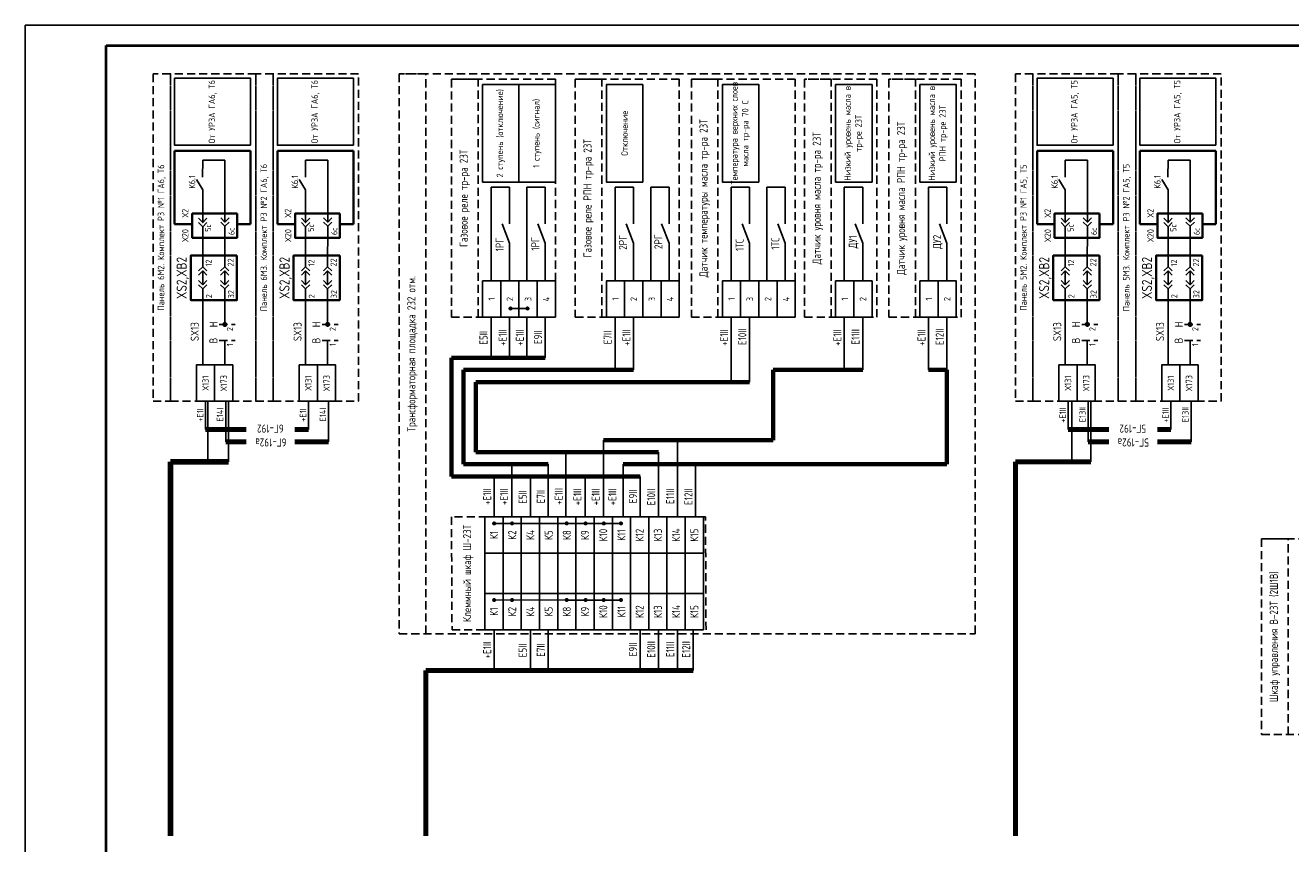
# Model space of a CAD drawing. Header units: millimetres. Extents: x 616 to 6196, y 2487 to 5711.
# Tile 17 of 46: x 2789 to 3102, y 3523 to 3725. Entities that reach past the tile are written whole.
import ezdxf
from ezdxf.enums import TextEntityAlignment as Align

# ---------------------------------------------------------------- set-up
doc = ezdxf.new("R2010")
doc.units = ezdxf.units.MM
doc.linetypes.add('JIS_02_2.0', pattern=[3, 2, -1])
doc.styles.add('SIMPLEX', font='GOST.ttf', dxfattribs={"height": 5})

msp = doc.modelspace()

# ---------------------------------------------------------------- linework, layer by layer
for p, q in [((2788.9, 3305.35), (2788.9, 3725.35)), ((2788.9, 3725.35), (3382.9, 3725.35)), ((2832.72, 3687.85), (2832.74, 3692.06)), ((2838.22, 3692.06), (2832.74, 3692.06)), ((2838.22, 3676.72), (2838.22, 3692.06)), ((2858.13, 3687.85), (2858.14, 3692.06)), ((2863.62, 3692.06), (2858.14, 3692.06)), ((2863.62, 3676.72), (2863.62, 3692.06)), ((3045.83, 3687.85), (3045.84, 3692.06)), ((3051.32, 3692.06), (3045.84, 3692.06)), ((3051.32, 3676.72), (3051.32, 3692.06)), ((3071.24, 3687.85), (3071.25, 3692.06)), ((3076.73, 3692.06), (3071.25, 3692.06)), ((3076.73, 3676.72), (3076.73, 3692.06)), ((2831.19, 3687.28), (2832.74, 3684.7)), ((2856.6, 3687.28), (2858.14, 3684.7)), ((3044.3, 3687.28), (3045.84, 3684.7)), ((3069.7, 3687.28), (3071.25, 3684.7)), ((2832.74, 3684.7), (2832.74, 3676.61)), ((2858.14, 3684.7), (2858.14, 3676.61)), ((2908.57, 3685.32), (2904.03, 3685.32)), ((2904.03, 3685.32), (2904.03, 3662.2)), ((2908.57, 3676.29), (2908.57, 3685.32)), ((2917.37, 3685.32), (2912.83, 3685.32)), ((2912.83, 3685.32), (2912.83, 3662.2)), ((2917.37, 3676.29), (2917.37, 3685.32)), ((2939.16, 3685.32), (2934.62, 3685.32)), ((2934.62, 3685.32), (2934.62, 3662.2)), ((2939.16, 3676.29), (2939.16, 3685.32)), ((2947.96, 3685.32), (2943.42, 3685.32)), ((2943.42, 3685.32), (2943.42, 3662.2)), ((2947.96, 3676.29), (2947.96, 3685.32)), ((2967.84, 3685.32), (2963.3, 3685.32)), ((2963.3, 3685.32), (2963.3, 3662.2)), ((2967.84, 3676.29), (2967.84, 3685.32)), ((2976.64, 3685.32), (2972.09, 3685.32)), ((2972.09, 3685.32), (2972.09, 3662.2)), ((2976.64, 3676.29), (2976.64, 3685.32)), ((2995.81, 3685.32), (2991.26, 3685.32)), ((2991.26, 3685.32), (2991.26, 3662.2)), ((2995.81, 3676.29), (2995.81, 3685.32)), ((3016.62, 3685.32), (3012.08, 3685.32)), ((3012.08, 3685.32), (3012.08, 3662.2)), ((3016.62, 3676.29), (3016.62, 3685.32)), ((3045.84, 3684.7), (3045.84, 3676.61)), ((3071.25, 3684.7), (3071.25, 3676.61)), ((2832.74, 3672.83), (2832.74, 3675.58)), ((2838.22, 3672.93), (2838.22, 3675.69)), ((2858.14, 3672.83), (2858.14, 3675.58)), ((2863.62, 3672.93), (2863.62, 3675.69)), ((2908.57, 3671.49), (2906.73, 3676.29)), ((2917.37, 3671.49), (2915.53, 3676.29)), ((2939.16, 3671.49), (2937.33, 3676.29)), ((2947.96, 3671.49), (2946.12, 3676.29)), ((2967.84, 3671.49), (2966, 3676.29)), ((2976.64, 3671.49), (2974.8, 3676.29)), ((2995.81, 3671.49), (2993.97, 3676.29)), ((3016.62, 3671.49), (3014.79, 3676.29)), ((3045.84, 3672.83), (3045.84, 3675.58)), ((3051.32, 3672.93), (3051.32, 3675.69)), ((3071.25, 3672.83), (3071.25, 3675.58)), ((3076.73, 3672.93), (3076.73, 3675.69)), ((2832.74, 3672.83), (2832.74, 3668.45)), ((2838.22, 3672.93), (2838.2, 3668.45)), ((2858.14, 3672.83), (2858.14, 3668.45)), ((2863.62, 3672.93), (2863.61, 3668.45)), ((2908.57, 3662.2), (2908.57, 3671.49)), ((2917.37, 3662.2), (2917.37, 3671.49)), ((2939.16, 3662.2), (2939.16, 3671.49)), ((2947.96, 3662.2), (2947.96, 3671.49)), ((2967.84, 3662.2), (2967.84, 3671.49)), ((2976.64, 3662.2), (2976.64, 3671.49)), ((2995.81, 3662.2), (2995.81, 3671.49)), ((3016.62, 3662.2), (3016.62, 3671.49)), ((3045.84, 3672.83), (3045.84, 3668.45)), ((3051.32, 3672.93), (3051.31, 3668.45)), ((3071.25, 3672.83), (3071.25, 3668.45)), ((3076.73, 3672.93), (3076.71, 3668.45)), ((2832.74, 3668.46), (2832.74, 3665.7)), ((2838.2, 3668.45), (2838.2, 3665.7)), ((2858.14, 3668.46), (2858.14, 3665.7)), ((2863.61, 3668.45), (2863.61, 3665.7)), ((3045.84, 3668.46), (3045.84, 3665.7)), ((3051.31, 3668.45), (3051.31, 3665.7)), ((3071.25, 3668.46), (3071.25, 3665.7)), ((3076.71, 3668.45), (3076.71, 3665.7)), ((2832.74, 3664.67), (2832.74, 3661.23)), ((2838.2, 3664.67), (2838.2, 3661.23)), ((2858.14, 3664.67), (2858.14, 3661.23)), ((2863.61, 3664.67), (2863.61, 3661.23)), ((3045.84, 3664.67), (3045.84, 3661.23)), ((3051.31, 3664.67), (3051.31, 3661.23)), ((3071.25, 3664.67), (3071.25, 3661.23)), ((3076.71, 3664.67), (3076.71, 3661.23)), ((2832.74, 3660.19), (2832.74, 3657.44)), ((2838.2, 3660.19), (2838.2, 3657.44)), ((2858.14, 3660.19), (2858.14, 3657.44)), ((2863.61, 3660.19), (2863.61, 3657.44)), ((3045.84, 3660.19), (3045.84, 3657.44)), ((3051.31, 3660.19), (3051.31, 3657.44)), ((3071.25, 3660.19), (3071.25, 3657.44)), ((3076.71, 3660.19), (3076.71, 3657.44)), ((2832.74, 3657.44), (2832.74, 3641.44)), ((2838.2, 3657.44), (2838.2, 3651.44)), ((2858.14, 3657.44), (2858.14, 3641.44)), ((2863.6, 3657.44), (2863.6, 3651.44)), ((2912.99, 3655.37), (2908.78, 3655.37)), ((3045.84, 3657.44), (3045.84, 3641.44)), ((3051.31, 3657.44), (3051.31, 3651.44)), ((3071.25, 3657.44), (3071.25, 3641.44)), ((3076.71, 3657.44), (3076.71, 3651.44)), ((2904.03, 3653.2), (2904.03, 3643.2)), ((2908.57, 3653.2), (2908.57, 3643.2)), ((2912.83, 3653.2), (2912.83, 3643.2)), ((2917.37, 3653.2), (2917.37, 3643.2)), ((2934.62, 3653.2), (2934.62, 3640.2)), ((2939.16, 3653.2), (2939.16, 3640.2)), ((2963.3, 3653.2), (2963.3, 3637.2)), ((2967.84, 3653.2), (2967.84, 3637.2)), ((2991.26, 3653.2), (2991.26, 3640.2)), ((2995.81, 3653.2), (2995.81, 3640.2)), ((3012.08, 3653.2), (3012.08, 3640.2)), ((3016.62, 3653.2), (3016.62, 3640.2)), ((2838.2, 3647.44), (2838.2, 3641.44)), ((2863.6, 3647.44), (2863.6, 3641.44)), ((3051.31, 3647.44), (3051.31, 3641.44)), ((3076.71, 3647.44), (3076.71, 3641.44)), ((2833.45, 3632.44), (2833.45, 3625.44)), ((2834.04, 3632.44), (2834.04, 3617.44)), ((2838.43, 3632.44), (2838.43, 3622.44)), ((2839.08, 3632.44), (2839.08, 3617.44)), ((2858.85, 3632.44), (2858.85, 3625.44)), ((2863.83, 3632.44), (2863.83, 3622.44)), ((3046.55, 3632.44), (3046.55, 3625.44)), ((3047.46, 3632.44), (3047.46, 3617.44)), ((3051.53, 3632.44), (3051.53, 3622.44)), ((3052.18, 3632.44), (3052.18, 3617.44)), ((3071.96, 3632.44), (3071.96, 3625.44)), ((3076.94, 3632.44), (3076.94, 3622.44)), ((2931.74, 3622.87), (2931.74, 3603.87)), ((2950.01, 3622.87), (2950.01, 3603.87)), ((2922.49, 3619.87), (2922.49, 3603.87)), ((2945.32, 3619.87), (2945.32, 3603.87)), ((2909.08, 3616.87), (2909.08, 3603.87)), ((2918.12, 3616.87), (2918.12, 3603.87)), ((2936.59, 3616.87), (2936.59, 3603.87)), ((2954.52, 3603.87), (2954.52, 3616.87)), ((2904.74, 3613.87), (2904.74, 3603.87)), ((2913.7, 3613.87), (2913.7, 3603.87)), ((2927.22, 3613.87), (2927.22, 3603.87)), ((2940.82, 3613.87), (2940.82, 3603.87)), ((2922.67, 3602.26), (2904.74, 3602.25)), ((2922.67, 3602.25), (2936.07, 3602.25)), ((2902.45, 3584.95), (2902.45, 3594.87)), ((2922.39, 3583.34), (2904.74, 3583.33)), ((2922.67, 3583.33), (2936.07, 3583.33)), ((2904.74, 3575.95), (2904.74, 3565.95)), ((2913.7, 3575.95), (2913.7, 3565.95)), ((2918.12, 3575.95), (2918.12, 3565.95)), ((2940.82, 3575.95), (2940.82, 3565.95)), ((2945.32, 3575.95), (2945.32, 3565.95)), ((2950.01, 3575.95), (2950.01, 3565.95)), ((2953.95, 3575.95), (2953.95, 3565.95))]:
    msp.add_line(p, q)
at = {"lineweight": 40}
for p, q in [((2808.9, 3310.35), (2808.9, 3720.35)), ((2808.9, 3720.35), (3377.9, 3720.35))]:
    msp.add_line(p, q, dxfattribs=at)
at = {"lineweight": 35}
for p, q in [((2825.78, 3676.22), (2825.78, 3694.29)), ((2825.78, 3694.29), (2844.57, 3694.29)), ((2844.57, 3694.29), (2844.57, 3676.22)), ((2851.18, 3676.22), (2851.18, 3694.29)), ((2851.18, 3694.29), (2869.98, 3694.29)), ((2869.98, 3694.29), (2869.98, 3676.22)), ((3038.88, 3676.22), (3038.88, 3694.29)), ((3038.88, 3694.29), (3057.68, 3694.29)), ((3057.68, 3694.29), (3057.68, 3676.22)), ((3064.29, 3676.22), (3064.29, 3694.29)), ((3064.29, 3694.29), (3083.08, 3694.29)), ((3083.08, 3694.29), (3083.08, 3676.22)), ((2830.14, 3676.22), (2825.78, 3676.22)), ((2844.57, 3676.22), (2841.24, 3676.22)), ((2855.54, 3676.22), (2851.18, 3676.22)), ((2869.98, 3676.22), (2866.65, 3676.22)), ((3043.24, 3676.22), (3038.88, 3676.22)), ((3057.68, 3676.22), (3054.35, 3676.22)), ((3068.65, 3676.22), (3064.29, 3676.22)), ((3083.08, 3676.22), (3079.75, 3676.22))]:
    msp.add_line(p, q, dxfattribs=at)
at = {"linetype": 'JIS_02_2.0'}
for p, q in [((2836.84, 3651.44), (2840.76, 3651.44)), ((2862.25, 3651.44), (2866.17, 3651.44)), ((3049.95, 3651.44), (3053.87, 3651.44)), ((3075.35, 3651.44), (3079.27, 3651.44)), ((2836.84, 3647.44), (2840.76, 3647.44)), ((2862.25, 3647.44), (2866.17, 3647.44)), ((3049.95, 3647.44), (3053.87, 3647.44)), ((3075.35, 3647.44), (3079.27, 3647.44))]:
    msp.add_line(p, q, dxfattribs=at)
at = {"lineweight": 70}
for p, q in [((2894.2, 3613.87), (2894.2, 3643.2)), ((2894.2, 3643.2), (2917.37, 3643.2)), ((2939.16, 3640.2), (2897.2, 3640.2)), ((2897.2, 3640.2), (2897.2, 3616.87)), ((2995.81, 3640.2), (2973.68, 3640.2)), ((2973.68, 3640.2), (2973.68, 3622.87)), ((3016.62, 3640.2), (3012.08, 3640.2)), ((3016.62, 3616.87), (3016.62, 3640.2)), ((2967.84, 3637.2), (2900.2, 3637.2)), ((2900.2, 3637.2), (2900.2, 3619.87)), ((2931.74, 3622.87), (2973.68, 3622.87)), ((2900.2, 3619.87), (2945.32, 3619.87)), ((2897.2, 3616.87), (2918.12, 3616.87)), ((3016.62, 3616.87), (2936.59, 3616.87)), ((2940.82, 3613.87), (2894.2, 3613.87))]:
    msp.add_line(p, q, dxfattribs=at)
at = {"lineweight": 80}
for p, q in [((2843.5, 3625.44), (2833.45, 3625.44)), ((2855.53, 3625.44), (2858.85, 3625.44)), ((3056.6, 3625.44), (3046.55, 3625.44)), ((3068.64, 3625.44), (3071.96, 3625.44)), ((2838.43, 3622.44), (2843.5, 3622.44)), ((2863.83, 3622.44), (2855.53, 3622.44)), ((3051.53, 3622.44), (3056.6, 3622.44)), ((3076.94, 3622.44), (3068.64, 3622.44)), ((3052.18, 3617.44), (3033.56, 3617.44)), ((3033.56, 3617.44), (3033.56, 3525.09)), ((2953.95, 3565.95), (2887.83, 3565.95)), ((2887.83, 3565.95), (2887.83, 3525.09))]:
    msp.add_line(p, q, dxfattribs=at)
at = {"lineweight": 90}
for p in [(2839.08, 3617.44), (2824.75, 3525.09), (2824.75, 3617.44)]:
    msp.add_line(p, (2824.75, 3617.44), dxfattribs=at)
at = {"color": 32, "linetype": 'JIS_02_2.0', "true_color": 0xcd6928}
for points in [[(2824.75, 3632.44), (2824.75, 3713.33), (2820.46, 3713.33), (2820.46, 3632.44)], [(2845.86, 3632.44), (2845.86, 3713.33), (2824.75, 3713.33), (2824.75, 3632.44)], [(2850.16, 3632.44), (2850.16, 3713.33), (2845.86, 3713.33), (2845.86, 3632.44)], [(2871.27, 3632.44), (2871.27, 3713.33), (2850.16, 3713.33), (2850.16, 3632.44)], [(2881.27, 3713.33), (2881.27, 3575.01), (3023.56, 3575.01), (3023.56, 3713.33)], [(2881.27, 3713.33), (2881.27, 3575.01), (2887.83, 3575.01), (2887.83, 3713.33)], [(2894.2, 3712.01), (2894.2, 3653.2), (2919.88, 3653.2), (2919.88, 3712.01)], [(2894.2, 3712.01), (2894.2, 3653.2), (2900.76, 3653.2), (2900.76, 3712.01)], [(2924.79, 3712.01), (2924.79, 3653.2), (2950.48, 3653.2), (2950.48, 3712.01)], [(2924.79, 3712.01), (2924.79, 3653.2), (2931.36, 3653.2), (2931.36, 3712.01)], [(2953.47, 3712.01), (2953.47, 3653.2), (2979.15, 3653.2), (2979.15, 3712.01)], [(2953.47, 3712.01), (2953.47, 3653.2), (2960.03, 3653.2), (2960.03, 3712.01)], [(2981.44, 3712.01), (2981.44, 3653.2), (2999.31, 3653.2), (2999.31, 3712.01)], [(2981.44, 3712.01), (2981.44, 3653.2), (2988, 3653.2), (2988, 3712.01)], [(3002.25, 3712.01), (3002.25, 3653.2), (3020.12, 3653.2), (3020.12, 3712.01)], [(3002.25, 3712.01), (3002.25, 3653.2), (3008.82, 3653.2), (3008.82, 3712.01)], [(3037.86, 3632.44), (3037.86, 3713.33), (3033.56, 3713.33), (3033.56, 3632.44)], [(3058.97, 3632.44), (3058.97, 3713.33), (3037.86, 3713.33), (3037.86, 3632.44)], [(3063.27, 3632.44), (3063.27, 3713.33), (3058.97, 3713.33), (3058.97, 3632.44)], [(3084.37, 3632.44), (3084.37, 3713.33), (3063.27, 3713.33), (3063.27, 3632.44)], [(2894.2, 3603.87), (2894.34, 3575.95), (2957.1, 3575.95), (2956.96, 3603.87)], [(3094.37, 3598.44), (3094.37, 3550.1), (3303.52, 3550.1), (3303.52, 3598.44)], [(3094.37, 3598.44), (3094.37, 3550.1), (3100.94, 3550.1), (3100.94, 3598.44)]]:
    msp.add_lwpolyline(points, close=True, dxfattribs=at)
at = {"color": 7}
for points in [[(2844.57, 3695.71), (2844.57, 3712.28), (2825.78, 3712.28), (2825.78, 3695.71)], [(2869.98, 3695.71), (2869.98, 3712.28), (2851.18, 3712.28), (2851.18, 3695.71)], [(3057.68, 3695.71), (3057.68, 3712.28), (3038.88, 3712.28), (3038.88, 3695.71)], [(3083.09, 3695.71), (3083.09, 3712.28), (3064.29, 3712.28), (3064.29, 3695.71)], [(2910.88, 3686.62), (2910.88, 3710.7), (2901.88, 3710.7), (2901.88, 3686.62)], [(2919.88, 3686.62), (2919.88, 3710.7), (2910.88, 3710.7), (2910.88, 3686.62)], [(2941.48, 3686.62), (2941.48, 3710.7), (2932.48, 3710.7), (2932.48, 3686.62)], [(2970.15, 3686.62), (2970.15, 3710.7), (2961.15, 3710.7), (2961.15, 3686.62)], [(2998.12, 3686.62), (2998.12, 3710.7), (2989.12, 3710.7), (2989.12, 3686.62)], [(3018.93, 3686.62), (3018.93, 3710.7), (3009.93, 3710.7), (3009.93, 3686.62)], [(2835.67, 3632.44), (2835.67, 3641.44), (2831.17, 3641.44), (2831.17, 3632.44)], [(2840.17, 3632.44), (2840.17, 3641.44), (2835.67, 3641.44), (2835.67, 3632.44)], [(2861.08, 3632.44), (2861.08, 3641.44), (2856.58, 3641.44), (2856.58, 3632.44)], [(2865.58, 3632.44), (2865.58, 3641.44), (2861.08, 3641.44), (2861.08, 3632.44)], [(3048.78, 3632.44), (3048.78, 3641.44), (3044.28, 3641.44), (3044.28, 3632.44)], [(3053.28, 3632.44), (3053.28, 3641.44), (3048.78, 3641.44), (3048.78, 3632.44)], [(3074.19, 3632.44), (3074.19, 3641.44), (3069.69, 3641.44), (3069.69, 3632.44)], [(3078.69, 3632.44), (3078.69, 3641.44), (3074.19, 3641.44), (3074.19, 3632.44)]]:
    msp.add_lwpolyline(points, close=True, dxfattribs=at)
at = {"lineweight": 35}
for points in [[(2841.24, 3678.84), (2841.24, 3672.83), (2830.14, 3672.83), (2830.14, 3678.84)], [(2866.65, 3678.84), (2866.65, 3672.83), (2855.54, 3672.83), (2855.54, 3678.84)], [(3054.35, 3678.84), (3054.35, 3672.83), (3043.24, 3672.83), (3043.24, 3678.84)], [(3079.75, 3678.84), (3079.75, 3672.83), (3068.65, 3672.83), (3068.65, 3678.84)], [(2841.18, 3668.45), (2841.18, 3657.44), (2829.77, 3657.44), (2829.77, 3668.45)], [(2866.58, 3668.45), (2866.58, 3657.44), (2855.18, 3657.44), (2855.18, 3668.45)], [(3054.28, 3668.45), (3054.28, 3657.44), (3042.88, 3657.44), (3042.88, 3668.45)], [(3079.69, 3668.45), (3079.69, 3657.44), (3068.28, 3657.44), (3068.28, 3668.45)]]:
    msp.add_lwpolyline(points, close=True, dxfattribs=at)
for points in [[(2831.71, 3677.65), (2832.74, 3676.61), (2833.77, 3677.65)], [(2837.18, 3677.75), (2838.22, 3676.72), (2839.25, 3677.75)], [(2857.11, 3677.65), (2858.14, 3676.61), (2859.18, 3677.65)], [(2862.59, 3677.75), (2863.62, 3676.72), (2864.65, 3677.75)], [(3044.81, 3677.65), (3045.84, 3676.61), (3046.88, 3677.65)], [(3050.29, 3677.75), (3051.32, 3676.72), (3052.35, 3677.75)], [(3070.22, 3677.65), (3071.25, 3676.61), (3072.28, 3677.65)], [(3075.69, 3677.75), (3076.73, 3676.72), (3077.76, 3677.75)], [(2831.71, 3676.61), (2832.74, 3675.58), (2833.77, 3676.61)], [(2837.18, 3676.72), (2838.22, 3675.69), (2839.25, 3676.72)], [(2857.11, 3676.61), (2858.14, 3675.58), (2859.18, 3676.61)], [(2862.59, 3676.72), (2863.62, 3675.69), (2864.65, 3676.72)], [(3044.81, 3676.61), (3045.84, 3675.58), (3046.88, 3676.61)], [(3050.29, 3676.72), (3051.32, 3675.69), (3052.35, 3676.72)], [(3070.22, 3676.61), (3071.25, 3675.58), (3072.28, 3676.61)], [(3075.69, 3676.72), (3076.73, 3675.69), (3077.76, 3676.72)], [(2831.71, 3664.67), (2832.74, 3665.7), (2833.77, 3664.67)], [(2831.71, 3663.64), (2832.74, 3664.67), (2833.77, 3663.64)], [(2837.17, 3664.67), (2838.2, 3665.7), (2839.23, 3664.67)], [(2837.17, 3663.64), (2838.2, 3664.67), (2839.23, 3663.64)], [(2857.11, 3664.67), (2858.14, 3665.7), (2859.18, 3664.67)], [(2857.11, 3663.64), (2858.14, 3664.67), (2859.18, 3663.64)], [(2862.57, 3664.67), (2863.61, 3665.7), (2864.64, 3664.67)], [(2862.57, 3663.64), (2863.61, 3664.67), (2864.64, 3663.64)], [(3044.81, 3664.67), (3045.84, 3665.7), (3046.88, 3664.67)], [(3044.81, 3663.64), (3045.84, 3664.67), (3046.88, 3663.64)], [(3050.27, 3664.67), (3051.31, 3665.7), (3052.34, 3664.67)], [(3050.27, 3663.64), (3051.31, 3664.67), (3052.34, 3663.64)], [(3070.22, 3664.67), (3071.25, 3665.7), (3072.28, 3664.67)], [(3070.22, 3663.64), (3071.25, 3664.67), (3072.28, 3663.64)], [(3075.68, 3664.67), (3076.71, 3665.7), (3077.74, 3664.67)], [(3075.68, 3663.64), (3076.71, 3664.67), (3077.74, 3663.64)], [(2831.71, 3662.26), (2832.74, 3661.23), (2833.77, 3662.26)], [(2831.71, 3661.23), (2832.74, 3660.19), (2833.77, 3661.23)], [(2837.17, 3662.26), (2838.2, 3661.23), (2839.23, 3662.26)], [(2837.17, 3661.23), (2838.2, 3660.19), (2839.23, 3661.23)], [(2857.11, 3662.26), (2858.14, 3661.23), (2859.18, 3662.26)], [(2857.11, 3661.23), (2858.14, 3660.19), (2859.18, 3661.23)], [(2862.57, 3662.26), (2863.61, 3661.23), (2864.64, 3662.26)], [(2862.57, 3661.23), (2863.61, 3660.19), (2864.64, 3661.23)], [(3044.81, 3662.26), (3045.84, 3661.23), (3046.88, 3662.26)], [(3044.81, 3661.23), (3045.84, 3660.19), (3046.88, 3661.23)], [(3050.27, 3662.26), (3051.31, 3661.23), (3052.34, 3662.26)], [(3050.27, 3661.23), (3051.31, 3660.19), (3052.34, 3661.23)], [(3070.22, 3662.26), (3071.25, 3661.23), (3072.28, 3662.26)], [(3070.22, 3661.23), (3071.25, 3660.19), (3072.28, 3661.23)], [(3075.68, 3662.26), (3076.71, 3661.23), (3077.74, 3662.26)], [(3075.68, 3661.23), (3076.71, 3660.19), (3077.74, 3661.23)]]:
    msp.add_lwpolyline(points)
for points in [[(2906.38, 3653.2), (2906.38, 3662.2), (2901.88, 3662.2), (2901.88, 3653.2)], [(2910.88, 3653.2), (2910.88, 3662.2), (2906.38, 3662.2), (2906.38, 3653.2)], [(2915.38, 3653.2), (2915.38, 3662.2), (2910.88, 3662.2), (2910.88, 3653.2)], [(2919.88, 3653.2), (2919.88, 3662.2), (2915.38, 3662.2), (2915.38, 3653.2)], [(2936.98, 3653.2), (2936.98, 3662.2), (2932.48, 3662.2), (2932.48, 3653.2)], [(2941.48, 3653.2), (2941.48, 3662.2), (2936.98, 3662.2), (2936.98, 3653.2)], [(2945.98, 3653.2), (2945.98, 3662.2), (2941.48, 3662.2), (2941.48, 3653.2)], [(2950.48, 3653.2), (2950.48, 3662.2), (2945.98, 3662.2), (2945.98, 3653.2)], [(2965.65, 3653.2), (2965.65, 3662.2), (2961.15, 3662.2), (2961.15, 3653.2)], [(2970.15, 3653.2), (2970.15, 3662.2), (2965.65, 3662.2), (2965.65, 3653.2)], [(2974.65, 3653.2), (2974.65, 3662.2), (2970.15, 3662.2), (2970.15, 3653.2)], [(2979.15, 3653.2), (2979.15, 3662.2), (2974.65, 3662.2), (2974.65, 3653.2)], [(2993.62, 3653.2), (2993.62, 3662.2), (2989.12, 3662.2), (2989.12, 3653.2)], [(2998.12, 3653.2), (2998.12, 3662.2), (2993.62, 3662.2), (2993.62, 3653.2)], [(3014.43, 3653.2), (3014.43, 3662.2), (3009.93, 3662.2), (3009.93, 3653.2)], [(3018.93, 3653.2), (3018.93, 3662.2), (3014.43, 3662.2), (3014.43, 3653.2)], [(2906.95, 3594.87), (2906.95, 3603.87), (2902.45, 3603.87), (2902.45, 3594.87)], [(2911.45, 3594.87), (2911.45, 3603.87), (2906.95, 3603.87), (2906.95, 3594.87)], [(2915.95, 3594.87), (2915.95, 3603.87), (2911.45, 3603.87), (2911.45, 3594.87)], [(2920.45, 3594.87), (2920.45, 3603.87), (2915.95, 3603.87), (2915.95, 3594.87)], [(2924.95, 3594.87), (2924.95, 3603.87), (2920.45, 3603.87), (2920.45, 3594.87)], [(2929.45, 3594.87), (2929.45, 3603.87), (2924.95, 3603.87), (2924.95, 3594.87)], [(2933.95, 3594.87), (2933.95, 3603.87), (2929.45, 3603.87), (2929.45, 3594.87)], [(2938.45, 3594.87), (2938.45, 3603.87), (2933.95, 3603.87), (2933.95, 3594.87)], [(2942.95, 3594.87), (2942.95, 3603.87), (2938.45, 3603.87), (2938.45, 3594.87)], [(2947.45, 3594.87), (2947.45, 3603.87), (2942.95, 3603.87), (2942.95, 3594.87)], [(2951.95, 3594.87), (2951.95, 3603.87), (2947.45, 3603.87), (2947.45, 3594.87)], [(2956.45, 3594.87), (2956.45, 3603.87), (2951.95, 3603.87), (2951.95, 3594.87)], [(2906.95, 3584.95), (2906.95, 3594.87), (2902.45, 3594.87), (2902.45, 3584.95)], [(2915.95, 3584.95), (2915.95, 3594.87), (2911.45, 3594.87), (2911.45, 3584.95)], [(2924.95, 3584.95), (2924.95, 3594.87), (2920.45, 3594.87), (2920.45, 3584.95)], [(2933.95, 3584.95), (2933.95, 3594.87), (2929.45, 3594.87), (2929.45, 3584.95)], [(2942.95, 3584.95), (2942.95, 3594.87), (2938.45, 3594.87), (2938.45, 3584.95)], [(2951.95, 3584.95), (2951.95, 3594.87), (2947.45, 3594.87), (2947.45, 3584.95)], [(2956.45, 3584.95), (2956.45, 3594.87), (2951.95, 3594.87), (2951.95, 3584.95)], [(2906.95, 3575.95), (2906.95, 3584.95), (2902.45, 3584.95), (2902.45, 3575.95)], [(2911.45, 3575.95), (2911.45, 3584.95), (2906.95, 3584.95), (2906.95, 3575.95)], [(2915.95, 3575.95), (2915.95, 3584.95), (2911.45, 3584.95), (2911.45, 3575.95)], [(2920.45, 3575.95), (2920.45, 3584.95), (2915.95, 3584.95), (2915.95, 3575.95)], [(2924.95, 3575.95), (2924.95, 3584.95), (2920.45, 3584.95), (2920.45, 3575.95)], [(2929.45, 3575.95), (2929.45, 3584.95), (2924.95, 3584.95), (2924.95, 3575.95)], [(2933.95, 3575.95), (2933.95, 3584.95), (2929.45, 3584.95), (2929.45, 3575.95)], [(2938.45, 3575.95), (2938.45, 3584.95), (2933.95, 3584.95), (2933.95, 3575.95)], [(2942.95, 3575.95), (2942.95, 3584.95), (2938.45, 3584.95), (2938.45, 3575.95)], [(2947.45, 3575.95), (2947.45, 3584.95), (2942.95, 3584.95), (2942.95, 3575.95)], [(2951.95, 3575.95), (2951.95, 3584.95), (2947.45, 3584.95), (2947.45, 3575.95)], [(2956.45, 3575.95), (2956.45, 3584.95), (2951.95, 3584.95), (2951.95, 3575.95)]]:
    msp.add_lwpolyline(points, close=True)
for points, const_width in [([(2908.5, 3655.37, 1), (2909.05, 3655.37, 1)], 0.45), ([(2912.72, 3655.37, 1), (2913.27, 3655.37, 1)], 0.45), ([(2838.2, 3651.06, 1), (2838.2, 3651.81, 1)], 0.5), ([(2863.6, 3651.06, 1), (2863.6, 3651.81, 1)], 0.5), ([(3051.31, 3651.06, 1), (3051.31, 3651.81, 1)], 0.5), ([(3076.71, 3651.06, 1), (3076.71, 3651.81, 1)], 0.5), ([(2904.47, 3602.25, 1), (2905.02, 3602.25, 1)], 0.45), ([(2908.89, 3602.25, 1), (2909.44, 3602.25, 1)], 0.45), ([(2922.39, 3602.26, 1), (2922.94, 3602.26, 1)], 0.45), ([(2927.07, 3602.25, 1), (2927.62, 3602.25, 1)], 0.45), ([(2931.56, 3602.25, 1), (2932.11, 3602.25, 1)], 0.45), ([(2935.8, 3602.25, 1), (2936.35, 3602.25, 1)], 0.45), ([(2904.47, 3583.33, 1), (2905.02, 3583.33, 1)], 0.45), ([(2908.89, 3583.33, 1), (2909.44, 3583.33, 1)], 0.45), ([(2922.39, 3583.34, 1), (2922.94, 3583.34, 1)], 0.45), ([(2927.07, 3583.33, 1), (2927.62, 3583.33, 1)], 0.45), ([(2931.56, 3583.33, 1), (2932.11, 3583.33, 1)], 0.45), ([(2935.8, 3583.33, 1), (2936.35, 3583.33, 1)], 0.45)]:
    msp.add_lwpolyline(points, format="xyb", close=True, dxfattribs=dict(const_width=const_width))

# ---------------------------------------------------------------- texts
at = {"style": 'SIMPLEX'}
for s, p in [('5с', (2834.81, 3674.34)), ('6с', (2840.6, 3673.51)), ('5с', (2860.22, 3674.34)), ('6с', (2866, 3673.51)), ('5с', (3047.92, 3674.34)), ('6с', (3053.7, 3673.51)), ('5с', (3073.32, 3674.34)), ('6с', (3079.11, 3673.51)), ('12', (2834.95, 3665.76)), ('22', (2840.41, 3665.76)), ('12', (2860.35, 3665.76)), ('22', (2865.81, 3665.76)), ('12', (3048.05, 3665.76)), ('22', (3053.51, 3665.76)), ('12', (3073.46, 3665.76)), ('22', (3078.92, 3665.76)), ('2', (2835.03, 3657.9)), ('32', (2840.49, 3657.89)), ('2', (2860.43, 3657.9)), ('32', (2865.89, 3657.89)), ('2', (3048.13, 3657.9)), ('32', (3053.59, 3657.89)), ('2', (3073.54, 3657.9)), ('32', (3079, 3657.89))]:
    msp.add_text(s, height=1.5, rotation=90, dxfattribs=at).set_placement(p)
at = {"color": 4, "style": 'SIMPLEX'}
for s, p in [('6Г-192', (2849.44, 3626.68)), ('5Г-192', (3062.55, 3626.68)), ('6Г-192а', (2849.56, 3623.26)), ('5Г-192а', (3062.66, 3623.26))]:
    msp.add_text(s, height=2, rotation=180, dxfattribs=at).set_placement(p, align=Align.CENTER)
at = {"color": 7, "char_height": 1.6, "attachment_point": 5, "rotation": 90, "style": 'SIMPLEX'}
for s, insert, width in [('От УРЗА ГА6, Т6', (2835.18, 3704), 16.5708), ('От УРЗА ГА6, Т6', (2860.58, 3704), 16.5708), ('От УРЗА ГА5, Т5', (3048.28, 3704), 16.5708), ('От УРЗА ГА5, Т5', (3073.69, 3704), 16.5708), ('1 ступень (сигнал)', (2915.38, 3698.66), 24.073), ('Температура верхних слоев масла тр-ра 70 C', (2965.65, 3698.66), 24.073), ('Низкий уровень масла в РПН тр-ре 23Т', (3014.43, 3698.66), 24.073), ('2 ступень (отключение)', (2906.38, 3698.66), 24.073), ('Отключение', (2936.98, 3698.66), 24.073), ('Низкий уровень масла в тр-ре 23Т', (2993.62, 3698.66), 24.073), ('Панель 6М2. Комплект РЗ №1 ГА6, Т6', (2822.61, 3672.89), 80.8936), ('Панель 6М3. Комплект РЗ №2 ГА6, Т6', (2848.01, 3672.89), 80.8936), ('Панель 5М2. Комплект РЗ №1 ГА5, Т5', (3035.71, 3672.89), 80.8936), ('Панель 5М3. Комплект РЗ №2 ГА5, Т5', (3061.12, 3672.89), 80.8936), ('К6.1', (2830.1, 3686.64), 5.1651), ('К6.1', (2855.51, 3686.64), 5.1651), ('К6.1', (3043.21, 3686.64), 5.1651), ('К6.1', (3068.61, 3686.64), 5.1651), ('Х2', (2828.41, 3678.94), 5.1651), ('Х2', (2853.81, 3678.94), 5.1651), ('Х2', (3041.51, 3678.94), 5.1651), ('Х2', (3066.92, 3678.94), 5.1651), ('Х20', (2828.42, 3673.41), 5.1651), ('Х20', (2853.83, 3673.41), 5.1651), ('Х20', (3041.53, 3673.41), 5.1651), ('Х20', (3066.93, 3673.41), 5.1651), ('1', (2904.13, 3657.7), 9), ('2', (2908.63, 3657.7), 9), ('3', (2913.13, 3657.7), 9), ('4', (2917.63, 3657.7), 9), ('1', (2934.73, 3657.7), 9), ('2', (2939.23, 3657.7), 9), ('3', (2943.73, 3657.7), 9), ('4', (2948.23, 3657.7), 9), ('1', (2963.4, 3657.7), 9), ('3', (2967.9, 3657.7), 9), ('2', (2972.4, 3657.7), 9), ('4', (2976.9, 3657.7), 9), ('1', (2991.37, 3657.7), 9), ('2', (2995.87, 3657.7), 9), ('1', (3012.18, 3657.7), 9), ('2', (3016.68, 3657.7), 9), ('Х131', (2833.42, 3636.94), 9), ('Х173', (2837.92, 3636.94), 9), ('Х131', (2858.83, 3636.94), 9), ('Х173', (2863.33, 3636.94), 9), ('Х131', (3046.53, 3636.94), 9), ('Х173', (3051.03, 3636.94), 9), ('Х131', (3071.94, 3636.94), 9), ('Х173', (3076.44, 3636.94), 9), ('{\\C256;+Е1I}', (2832.11, 3629.05), 10), ('{\\C256;Е14I}', (2837.01, 3629.14), 10), ('{\\C256;+Е1I}', (2857.52, 3629.05), 10), ('{\\C256;Е14I}', (2862.41, 3629.14), 10), ('{\\C256;+Е1II}', (3045.22, 3629.05), 10), ('{\\C256;Е13II}', (3050.11, 3629.14), 10), ('{\\C256;+Е1II}', (3070.62, 3629.05), 10), ('{\\C256;Е13II}', (3075.52, 3629.14), 10)]:
    msp.add_mtext(s, dxfattribs=dict(at, insert=insert, width=width))
at = {"rotation": 90, "style": 'SIMPLEX'}
for s, insert, char_height, width, attachment_point in [('Датчик температуры масла тр-ра 23Т', (2956.75, 3682.61), 2, 58.811, 5), ('Датчик уровня масла РПН тр-ра 23Т', (3005.54, 3682.61), 2, 58.811, 5), ('Датчик уровня масла тр-ра 23Т', (2984.72, 3682.61), 2, 58.811, 5), ('Газовое реле РПН тр-ра 23Т', (2928.08, 3682.61), 2, 58.811, 5), ('Газовое реле тр-ра 23Т', (2897.48, 3682.61), 2, 58.811, 5), ('2РГ', (2936.57, 3671.7), 2, 10, 5), ('2РГ', (2945.33, 3671.87), 2, 10, 5), ('1ТС', (2974.21, 3671.41), 2, 10.1809, 5), ('ДУ1', (2993.58, 3671.83), 2, 10.1809, 5), ('ДУ2', (3014.4, 3671.83), 2, 10.1809, 5), ('1РГ', (2906.1, 3671.16), 2, 10, 5), ('1РГ', (2914.92, 3671.32), 2, 10, 5), ('1ТС', (2965.39, 3671.08), 2, 10.1809, 5), ('Трансформаторная площадка 232 отм.', (2884.55, 3644.17), 2, 138.3228, 5), ('SX13', (2830.77, 3649.65), 2, 5.202, 5), ('Н', (2835.41, 3651.44), 2, 2.959, 5), ('SX13', (2856.17, 3649.65), 2, 5.202, 5), ('Н', (2860.82, 3651.44), 2, 2.959, 5), ('SX13', (3043.87, 3649.65), 2, 5.202, 5), ('Н', (3048.52, 3651.44), 2, 2.959, 5), ('SX13', (3069.28, 3649.65), 2, 5.202, 5), ('Н', (3073.92, 3651.44), 2, 2.959, 5), ('2', (2839.46, 3650.78), 1.5, 0.8612, 6), ('2', (2864.86, 3650.78), 1.5, 0.8612, 6), ('Е5II', (2902.11, 3648.11), 2, 10.1809, 5), ('+Е1II', (2906.83, 3648.2), 2, 10, 5), ('+Е1II', (2911.09, 3648.2), 2, 10, 5), ('Е9II', (2915.58, 3648.26), 2, 10, 5), ('Е7II', (2932.78, 3648.2), 2, 10, 5), ('+Е1II', (2937.43, 3648.2), 2, 10, 5), ('+Е1II', (2961.56, 3648.2), 2, 10, 5), ('Е10II', (2966.06, 3648.36), 2, 10, 5), ('+Е1II', (2989.53, 3648.2), 2, 10, 5), ('Е11II', (2994.03, 3648.36), 2, 10, 5), ('+Е1II', (3010.34, 3648.2), 2, 10, 5), ('Е12II', (3014.85, 3648.36), 2, 10, 5), ('2', (3052.56, 3650.78), 1.5, 0.8612, 6), ('2', (3077.97, 3650.78), 1.5, 0.8612, 6), ('В', (2835.39, 3647.44), 2, 2.6019, 5), ('1', (2839.46, 3646.78), 1.5, 1.0281, 6), ('В', (2860.8, 3647.44), 2, 2.6019, 5), ('1', (2864.86, 3646.78), 1.5, 1.0281, 6), ('В', (3048.5, 3647.44), 2, 2.6019, 5), ('1', (3052.56, 3646.78), 1.5, 1.0281, 6), ('В', (3073.9, 3647.44), 2, 2.6019, 5), ('1', (3077.97, 3646.78), 1.5, 1.0281, 6), ('+Е1II', (2903.01, 3608.87), 2, 10, 5), ('+Е1II', (2907.18, 3608.87), 2, 10, 5), ('+Е1II', (2920.71, 3608.93), 2, 10, 5), ('+Е1II', (2925.3, 3608.78), 2, 10.1809, 5), ('+Е1II', (2929.82, 3608.78), 2, 10.1809, 5), ('Е10II', (2943.55, 3608.76), 2, 10.5388, 5), ('Е11II', (2948.24, 3608.95), 2, 10.1596, 5), ('Е12II', (2952.75, 3608.87), 2, 10, 5), ('Е5II', (2911.78, 3608.78), 2, 10.1809, 5), ('Е7II', (2916.27, 3608.87), 2, 10, 5), ('Е9II', (2939.03, 3608.93), 2, 10, 5), ('Клеммный шкаф Ш-23Т', (2898.33, 3589.91), 2, 27.9202, 5), ('К1', (2904.7, 3599.37), 2, 9, 5), ('К2', (2909.2, 3599.37), 2, 9, 5), ('К4', (2913.7, 3599.37), 2, 9, 5), ('К5', (2918.2, 3599.37), 2, 9, 5), ('К8', (2922.7, 3599.37), 2, 9, 5), ('К9', (2927.2, 3599.37), 2, 9, 5), ('К10', (2931.7, 3599.37), 2, 9, 5), ('К11', (2936.2, 3599.37), 2, 9, 5), ('К12', (2940.7, 3599.37), 2, 9, 5), ('К13', (2945.2, 3599.37), 2, 9, 5), ('К14', (2949.7, 3599.37), 2, 9, 5), ('К15', (2954.2, 3599.37), 2, 9, 5), ('Шкаф управления В-23Т (2Ш1В)', (3097.66, 3574.27), 2, 48.3456, 5), ('К1', (2904.7, 3580.45), 2, 9, 5), ('К2', (2909.2, 3580.45), 2, 9, 5), ('К4', (2913.7, 3580.45), 2, 9, 5), ('К5', (2918.2, 3580.45), 2, 9, 5), ('К8', (2922.7, 3580.45), 2, 9, 5), ('К9', (2927.2, 3580.45), 2, 9, 5), ('К10', (2931.7, 3580.45), 2, 9, 5), ('К11', (2936.2, 3580.45), 2, 9, 5), ('К12', (2940.7, 3580.45), 2, 9, 5), ('К13', (2945.2, 3580.45), 2, 9, 5), ('К14', (2949.7, 3580.45), 2, 9, 5), ('К15', (2954.2, 3580.45), 2, 9, 5), ('+Е1II', (2903.01, 3570.95), 2, 10, 5), ('Е10II', (2943.55, 3571.11), 2, 10, 5), ('Е11II', (2948.24, 3571.11), 2, 10, 5), ('Е12II', (2952.18, 3571.11), 2, 10, 5), ('Е5II', (2911.78, 3570.86), 2, 10.1809, 5), ('Е7II', (2916.27, 3570.95), 2, 10, 5), ('Е9II', (2939.05, 3571.11), 2, 10, 5)]:
    msp.add_mtext(s, dxfattribs=dict(at, insert=insert, char_height=char_height, width=width, attachment_point=attachment_point))
at = {"lineweight": 50, "char_height": 2.5, "width": 12.5578, "attachment_point": 5, "rotation": 90, "style": 'SIMPLEX'}
for insert in [(2827.82, 3662.92), (2853.23, 3662.92), (3040.93, 3662.92), (3066.33, 3662.92)]:
    msp.add_mtext('XS2,XB2', dxfattribs=dict(at, insert=insert))
at = {"color": 40, "true_color": 0xf8d731, "insert": (2933.95, 3608.78), "char_height": 2, "width": 10.1809, "attachment_point": 5, "rotation": 90, "style": 'SIMPLEX'}
msp.add_mtext('{\\C256;+Е1II}', dxfattribs=at)

doc.saveas('drawing.dxf')
